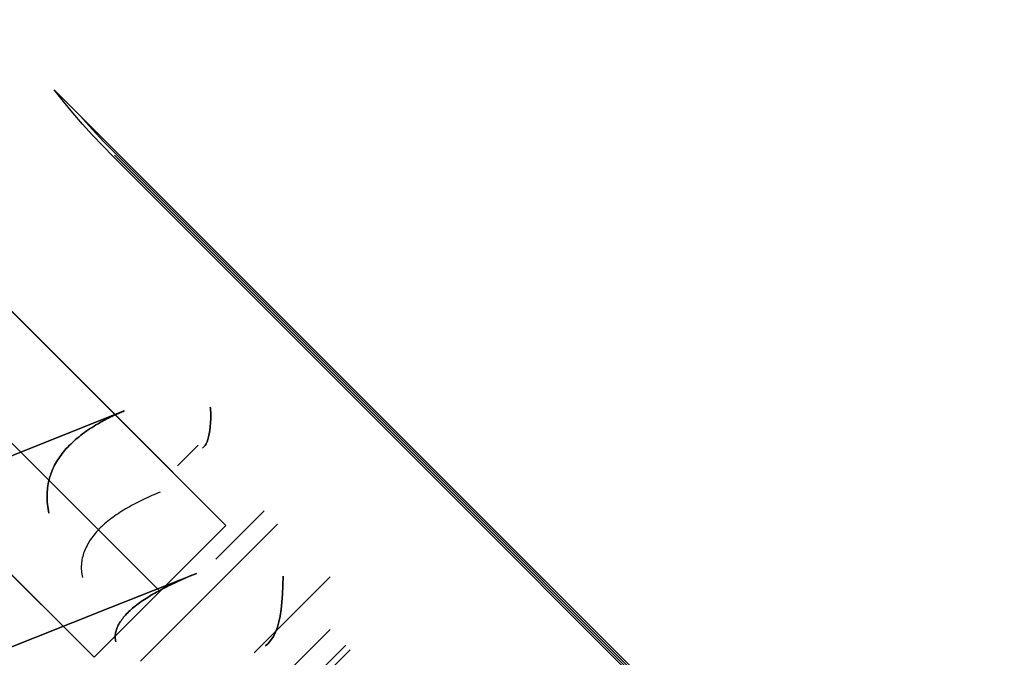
# Model space of a CAD drawing. Header units: millimetres. Extents: x -1030 to 192, y -442 to 180.
# Tile 233 of 256: x 128.37 to 136.29, y 131.36 to 136.49. Entities that reach past the tile are written whole.
import ezdxf

# ---------------------------------------------------------------- set-up
doc = ezdxf.new("R2010")
doc.units = ezdxf.units.MM
doc.header["$MEASUREMENT"] = 0
doc.layers.add('OVIDIO 120x60x72h', color=7, linetype='Continuous')

msp = doc.modelspace()

# ---------------------------------------------------------------- linework, layer by layer
at = {"layer": 'OVIDIO 120x60x72h', "extrusion": (-0.265507, 0.881208, -0.391124)}
for points in [[(-162.7003, 680.4121), (-208.3201, 739.6323)], [(-208.3201, 739.6323), (-162.7003, 680.4121)]]:
    msp.add_lwpolyline(points, dxfattribs=at)
at = {"layer": 'OVIDIO 120x60x72h', "extrusion": (-0.202852, -0.108979, 0.973126)}
for points in [[(-69.6161, 231.6799), (-69.6161, 392.3357)], [(-69.6161, 392.3357), (-69.6161, 231.6799)], [(-69.3206, 392.3357), (-69.3206, 231.6799)], [(-69.0251, 392.3357), (-69.0251, 231.6799)], [(-69.0251, 231.6799), (-69.0251, 392.3357)]]:
    msp.add_lwpolyline(points, dxfattribs=at)
at = {"layer": 'OVIDIO 120x60x72h', "extrusion": (-0.26556, 0.881185, -0.391139)}
for points in [[(-209.0509, 739.0913), (-162.7306, 678.973)], [(-162.7306, 678.973), (-209.0509, 739.0913)]]:
    msp.add_lwpolyline(points, dxfattribs=at)
at = {"layer": 'OVIDIO 120x60x72h', "extrusion": (-0.265352, 0.881275, -0.391079)}
for points in [[(-162.828, 681.7205), (-205.2116, 736.7699)], [(-205.2116, 736.7699), (-162.828, 681.7205)], [(-205.3906, 736.6321), (-163.0068, 681.5825)], [(-163.0068, 681.5825), (-205.3906, 736.6321)]]:
    msp.add_lwpolyline(points, dxfattribs=at)
at = {"layer": 'OVIDIO 120x60x72h', "extrusion": (-0.265352, 0.881274, -0.39108)}
for points in [[(-204.4074, 727.4604), (-160.0944, 669.9053)], [(-192.6657, 684.1972), (-150.798, 629.818)]]:
    msp.add_lwpolyline(points, dxfattribs=at)
at = {"layer": 'OVIDIO 120x60x72h', "extrusion": (-0.235702, -0.235702, 0.942809)}
for points in [[(6.5126, 365.6626), (6.5126, 474.7404)], [(7.4613, 474.7404), (7.4613, 365.6626)], [(9.3587, 365.6626), (9.3587, 474.7404)], [(10.3074, 474.7404), (10.3074, 365.6626)], [(8.1343, 459.2414), (8.1343, 353.8334)], [(8.0674, 455.4613), (8.0674, 350.9209)]]:
    msp.add_lwpolyline(points, dxfattribs=at)
at = {"layer": 'OVIDIO 120x60x72h', "extrusion": (-0.202866, -0.108989, 0.973122)}
for points in [[(-68.6149, 318.3478), (-68.6149, 375.729)], [(-68.6149, 375.729), (-68.6149, 318.3478)], [(-67.902, 318.3478), (-67.902, 375.729)]]:
    msp.add_lwpolyline(points, dxfattribs=at)
at = {"layer": 'OVIDIO 120x60x72h', "extrusion": (-0.202867, -0.108989, 0.973122)}
for points in [[(-67.189, 318.3484), (-67.189, 375.7295)], [(-67.189, 375.7295), (-67.189, 318.3484)]]:
    msp.add_lwpolyline(points, dxfattribs=at)
at = {"layer": 'OVIDIO 120x60x72h', "extrusion": (-0.108979, -0.202852, 0.973126)}
for points in [[(85.1312, 226.9617), (85.1312, 387.6175)], [(85.1312, 387.6175), (85.1312, 226.9617)], [(85.4266, 387.6175), (85.4266, 226.9617)], [(85.7221, 387.6175), (85.7221, 226.9617)], [(85.7221, 226.9617), (85.7221, 387.6175)]]:
    msp.add_lwpolyline(points, dxfattribs=at)
at = {"layer": 'OVIDIO 120x60x72h', "extrusion": (-0.046296, -0.021464, 0.998697)}
for points in [[(-74.4835, 134.3815), (-74.4835, 234.8928)], [(-72.9973, 133.4133), (-72.9973, 234.7177)]]:
    msp.add_lwpolyline(points, dxfattribs=at)
at = {"layer": 'OVIDIO 120x60x72h', "extrusion": (0.881274, -0.265352, -0.39108)}
msp.add_lwpolyline([(143.4285, 635.1834), (185.2962, 689.5626)], dxfattribs=at)
at = {"layer": 'OVIDIO 120x60x72h', "extrusion": (0.999884, 0.000231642, -0.015217)}
for points in [[(143.1383, 37.3962), (133.0346, 701.0607)], [(133.0346, 701.0607), (143.1383, 37.3962)], [(133.6217, 37.5023), (126.1644, 527.3342)]]:
    msp.add_lwpolyline(points, dxfattribs=at)
at = {"layer": 'OVIDIO 120x60x72h', "extrusion": (0.000231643, 0.999884, 0.015217)}
for points in [[(-120.7322, 33.4096), (-130.8355, 697.0435)], [(-130.8355, 697.0435), (-120.7322, 33.4096)]]:
    msp.add_lwpolyline(points, dxfattribs=at)
at = {"layer": 'OVIDIO 120x60x72h', "extrusion": (0.000231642, 0.999884, 0.015217)}
for points in [[(-129.2478, 697.0677), (-119.1443, 33.4148)], [(-130.7477, 697.0449), (-120.6444, 33.4138)], [(-127.7031, 33.5238), (-135.1604, 523.3569)]]:
    msp.add_lwpolyline(points, dxfattribs=at)
at = {"layer": 'OVIDIO 120x60x72h'}
for points in [[(130.028, 132.418), (120.7652, 141.6809)], [(120.7652, 141.6809), (130.028, 132.418)], [(120.2349, 141.1505), (129.4977, 131.8877)], [(128.9673, 131.3574), (119.7045, 140.6202)], [(119.7045, 140.6202), (128.9673, 131.3574)], [(128.6454, 135.922), (147.8155, 116.7518)], [(147.6021, 116.9652), (128.8588, 135.7086)], [(136.0082, 128.4987), (129.1209, 135.3859)], [(129.1209, 135.3859), (136.0082, 128.4987)], [(129.131, 135.396), (136.0182, 128.5088)], [(129.8057, 133.0646), (129.6389, 132.8978)], [(129.6389, 132.8978), (129.8057, 133.0646)], [(129.9474, 132.1459), (130.3359, 132.5344)], [(130.028, 132.418), (128.9673, 131.3574)], [(128.9673, 131.3574), (130.028, 132.418)], [(129.3396, 131.3261), (130.4419, 132.4284)], [(130.8661, 132.0042), (130.2559, 131.3941)], [(130.2559, 131.3941), (130.8661, 132.0042)], [(130.9923, 131.4537), (129.9317, 130.393)], [(129.9673, 130.3574), (131.028, 131.418)]]:
    msp.add_lwpolyline(points, dxfattribs=at)
at = {"layer": 'OVIDIO 120x60x72h', "extrusion": (0.999884, 0.000231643, -0.015217)}
for points in [[(141.6529, 37.4124), (131.5497, 701.0381)], [(131.5497, 701.0381), (141.6529, 37.4124)], [(140.5924, 37.3962), (130.4893, 701.022)], [(130.4893, 701.022), (140.5924, 37.3962)]]:
    msp.add_lwpolyline(points, dxfattribs=at)
at = {"layer": 'OVIDIO 120x60x72h', "extrusion": (0.015219, -0.015219, 0.999768)}
for points in [[(120.2097, 142.2338), (129.5872, 132.8584)], [(119.1491, 141.173), (128.5267, 131.7977)], [(119.1489, 143.7186), (119.1209, 143.69), (119.0934, 143.6606), (119.0663, 143.6303), (119.0397, 143.5991), (119.0135, 143.567), (118.9879, 143.5341), (118.9629, 143.5003), (118.9385, 143.4657), (118.9148, 143.4303), (118.8917, 143.3941), (118.8694, 143.357), (118.8478, 143.3192), (118.827, 143.2806), (118.8071, 143.2414), (118.788, 143.2014), (118.7698, 143.1607), (118.7525, 143.1194), (118.7362, 143.0774), (118.7209, 143.0349), (118.7065, 142.9918), (118.6933, 142.9482), (118.6811, 142.9041), (118.67, 142.8595), (118.6599, 142.8146), (118.6511, 142.7693), (118.6433, 142.7237), (118.6368, 142.6778), (118.6314, 142.6316), (118.6272, 142.5853), (118.6242, 142.5389), (118.6224, 142.4923), (118.6218, 142.4457), (118.6224, 142.3992), (118.6242, 142.3526), (118.6272, 142.3062), (118.6314, 142.2598), (118.6368, 142.2137), (118.6434, 142.1678), (118.6511, 142.1222), (118.66, 142.0769), (118.67, 142.032), (118.6812, 141.9874), (118.6934, 141.9433), (118.7067, 141.8997), (118.721, 141.8566), (118.7363, 141.8141), (118.7527, 141.7722), (118.7699, 141.7308), (118.7882, 141.6902), (118.8073, 141.6502), (118.8272, 141.6109), (118.848, 141.5723), (118.8696, 141.5345), (118.8919, 141.4975), (118.915, 141.4613), (118.9388, 141.4258), (118.9632, 141.3912), (118.9882, 141.3575), (119.0138, 141.3246), (119.0399, 141.2925), (119.0666, 141.2613), (119.0937, 141.231), (119.1212, 141.2016), (119.1492, 141.173)], [(119.1492, 141.173), (119.1212, 141.2016), (119.0937, 141.231), (119.0666, 141.2613), (119.0399, 141.2925), (119.0138, 141.3246), (118.9882, 141.3575), (118.9632, 141.3912), (118.9388, 141.4258), (118.915, 141.4613), (118.8919, 141.4975), (118.8696, 141.5345), (118.848, 141.5723), (118.8272, 141.6109), (118.8073, 141.6502), (118.7882, 141.6902), (118.7699, 141.7308), (118.7527, 141.7722), (118.7363, 141.8141), (118.721, 141.8566), (118.7067, 141.8997), (118.6934, 141.9433), (118.6812, 141.9874), (118.67, 142.032), (118.66, 142.0769), (118.6511, 142.1222), (118.6434, 142.1678), (118.6368, 142.2137), (118.6314, 142.2598), (118.6272, 142.3062), (118.6242, 142.3526), (118.6224, 142.3992), (118.6218, 142.4457), (118.6224, 142.4923), (118.6242, 142.5389), (118.6272, 142.5853), (118.6314, 142.6316), (118.6368, 142.6778), (118.6433, 142.7237), (118.6511, 142.7693), (118.6599, 142.8146), (118.67, 142.8595), (118.6811, 142.9041), (118.6933, 142.9482), (118.7065, 142.9918), (118.7209, 143.0349), (118.7362, 143.0774), (118.7525, 143.1194), (118.7698, 143.1607), (118.788, 143.2014), (118.8071, 143.2414), (118.827, 143.2806), (118.8478, 143.3192), (118.8694, 143.357), (118.8917, 143.3941), (118.9148, 143.4303), (118.9385, 143.4657), (118.9629, 143.5003), (118.9879, 143.5341), (119.0135, 143.567), (119.0397, 143.5991), (119.0663, 143.6303), (119.0934, 143.6606), (119.1209, 143.69), (119.1489, 143.7186)], [(120.2096, 142.6581), (119.1489, 143.7186)], [(119.1489, 143.7186), (120.2096, 142.6581)], [(119.8962, 142.3446), (119.1863, 143.0543)], [(119.7855, 141.8095), (118.6831, 142.9116)], [(120.2096, 142.6581), (120.205, 142.6533), (120.2004, 142.6484), (120.1959, 142.6433), (120.1914, 142.6381), (120.1871, 142.6328), (120.1828, 142.6273), (120.1787, 142.6217), (120.1746, 142.6159), (120.1706, 142.61), (120.1668, 142.604), (120.1631, 142.5978), (120.1595, 142.5915), (120.156, 142.5851), (120.1527, 142.5785), (120.1495, 142.5719), (120.1465, 142.5651), (120.1436, 142.5582), (120.1409, 142.5512), (120.1383, 142.5441), (120.1359, 142.5369), (120.1337, 142.5297), (120.1317, 142.5223), (120.1298, 142.5149), (120.1282, 142.5074), (120.1267, 142.4998), (120.1254, 142.4922), (120.1243, 142.4846), (120.1234, 142.4769), (120.1227, 142.4692), (120.1222, 142.4614), (120.1219, 142.4537), (120.1218, 142.4459), (120.1219, 142.4382), (120.1222, 142.4304), (120.1227, 142.4227), (120.1234, 142.4149), (120.1243, 142.4073), (120.1254, 142.3996), (120.1267, 142.392), (120.1282, 142.3845), (120.1298, 142.377), (120.1317, 142.3695), (120.1337, 142.3622), (120.1359, 142.3549), (120.1383, 142.3477), (120.1409, 142.3407), (120.1436, 142.3337), (120.1465, 142.3268), (120.1495, 142.32), (120.1527, 142.3133), (120.156, 142.3068), (120.1595, 142.3004), (120.1631, 142.2941), (120.1668, 142.2879), (120.1707, 142.2818), (120.1746, 142.2759), (120.1787, 142.2702), (120.1829, 142.2645), (120.1871, 142.2591), (120.1915, 142.2537), (120.1959, 142.2485), (120.2004, 142.2435), (120.205, 142.2386), (120.2097, 142.2338)], [(120.2097, 142.2338), (120.205, 142.2386), (120.2004, 142.2435), (120.1959, 142.2485), (120.1915, 142.2537), (120.1871, 142.2591), (120.1829, 142.2645), (120.1787, 142.2702), (120.1746, 142.2759), (120.1707, 142.2818), (120.1668, 142.2879), (120.1631, 142.2941), (120.1595, 142.3004), (120.156, 142.3068), (120.1527, 142.3133), (120.1495, 142.32), (120.1465, 142.3268), (120.1436, 142.3337), (120.1409, 142.3407), (120.1383, 142.3477), (120.1359, 142.3549), (120.1337, 142.3622), (120.1317, 142.3695), (120.1298, 142.377), (120.1282, 142.3845), (120.1267, 142.392), (120.1254, 142.3996), (120.1243, 142.4073), (120.1234, 142.4149), (120.1227, 142.4227), (120.1222, 142.4304), (120.1219, 142.4382), (120.1218, 142.4459), (120.1219, 142.4537), (120.1222, 142.4614), (120.1227, 142.4692), (120.1234, 142.4769), (120.1243, 142.4846), (120.1254, 142.4922), (120.1267, 142.4998), (120.1282, 142.5074), (120.1298, 142.5149), (120.1317, 142.5223), (120.1337, 142.5297), (120.1359, 142.5369), (120.1383, 142.5441), (120.1409, 142.5512), (120.1436, 142.5582), (120.1465, 142.5651), (120.1495, 142.5719), (120.1527, 142.5785), (120.156, 142.5851), (120.1595, 142.5915), (120.1631, 142.5978), (120.1668, 142.604), (120.1706, 142.61), (120.1746, 142.6159), (120.1787, 142.6217), (120.1828, 142.6273), (120.1871, 142.6328), (120.1914, 142.6381), (120.1959, 142.6433), (120.2004, 142.6484), (120.205, 142.6533), (120.2096, 142.6581)], [(120.2097, 142.2338), (120.4624, 141.9812)], [(120.4624, 141.9812), (120.2097, 142.2338)]]:
    msp.add_lwpolyline(points, dxfattribs=at)
at = {"layer": 'OVIDIO 120x60x72h', "extrusion": (-0.021464, -0.046296, 0.998697)}
msp.add_lwpolyline([(90.2763, 128.5992), (90.2763, 229.1123)], dxfattribs=at)
at = {"layer": 'OVIDIO 120x60x72h', "extrusion": (-0.000101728, 0.999949, 0.010085)}
for points in [[(-129.1549, 62.5095), (-129.1347, 64.5094)], [(-132.5981, 62.5442), (-132.578, 64.5441)]]:
    msp.add_lwpolyline(points, dxfattribs=at)
at = {"layer": 'OVIDIO 120x60x72h', "extrusion": (-4.01613e-07, 4.01613e-07, 1)}
for points in [[(129.1411, 135.406), (136.0284, 128.5188)], [(136.0284, 128.5188), (129.1411, 135.406)]]:
    msp.add_lwpolyline(points, dxfattribs=at)
at = {"layer": 'OVIDIO 120x60x72h', "extrusion": (-0.386908, 0.871231, -0.302091)}
for points in [[(-172.8519, 690.6097), (-172.8541, 690.6276), (-172.8558, 690.6456), (-172.8571, 690.6636), (-172.858, 690.6818), (-172.8584, 690.7001), (-172.8584, 690.7184), (-172.858, 690.7368), (-172.857, 690.7552), (-172.8557, 690.7736), (-172.8538, 690.7921), (-172.8516, 690.8105), (-172.8488, 690.8289), (-172.8456, 690.8472), (-172.8419, 690.8654), (-172.8378, 690.8836), (-172.8332, 690.9017), (-172.8282, 690.9196), (-172.8227, 690.9374), (-172.8168, 690.9551), (-172.8105, 690.9726), (-172.8037, 690.9899), (-172.7965, 691.007), (-172.789, 691.0239), (-172.781, 691.0406), (-172.7726, 691.057), (-172.7639, 691.0732), (-172.7547, 691.0891), (-172.7453, 691.1047), (-172.7355, 691.12), (-172.7253, 691.1351), (-172.7149, 691.1498), (-172.7041, 691.1642), (-172.693, 691.1783), (-172.6815, 691.1922), (-172.6696, 691.2059), (-172.6574, 691.2194), (-172.6448, 691.2326), (-172.6318, 691.2456), (-172.6185, 691.2582), (-172.6048, 691.2706), (-172.5908, 691.2826), (-172.5764, 691.2943), (-172.5618, 691.3057), (-172.5468, 691.3168), (-172.5316, 691.3274), (-172.5161, 691.3377), (-172.5003, 691.3477), (-172.4843, 691.3572), (-172.468, 691.3663), (-172.4515, 691.375), (-172.4349, 691.3833), (-172.418, 691.3912), (-172.401, 691.3986), (-172.3838, 691.4056), (-172.3665, 691.4122), (-172.3491, 691.4183), (-172.3315, 691.424), (-172.3139, 691.4292), (-172.2962, 691.434), (-172.2785, 691.4384), (-172.2607, 691.4422), (-172.2429, 691.4457), (-172.2251, 691.4487), (-172.2073, 691.4512)], [(-172.2073, 691.4512), (-172.2251, 691.4487), (-172.2429, 691.4457), (-172.2607, 691.4422), (-172.2785, 691.4384), (-172.2962, 691.434), (-172.3139, 691.4292), (-172.3315, 691.424), (-172.3491, 691.4183), (-172.3665, 691.4122), (-172.3838, 691.4056), (-172.401, 691.3986), (-172.418, 691.3912), (-172.4349, 691.3833), (-172.4515, 691.375), (-172.468, 691.3663), (-172.4843, 691.3572), (-172.5003, 691.3477), (-172.5161, 691.3377), (-172.5316, 691.3274), (-172.5468, 691.3168), (-172.5618, 691.3057), (-172.5764, 691.2943), (-172.5908, 691.2826), (-172.6048, 691.2706), (-172.6185, 691.2582), (-172.6318, 691.2456), (-172.6448, 691.2326), (-172.6574, 691.2194), (-172.6696, 691.2059), (-172.6815, 691.1922), (-172.693, 691.1783), (-172.7041, 691.1642), (-172.7149, 691.1498), (-172.7253, 691.1351), (-172.7355, 691.12), (-172.7453, 691.1047), (-172.7547, 691.0891), (-172.7639, 691.0732), (-172.7726, 691.057), (-172.781, 691.0406), (-172.789, 691.0239), (-172.7965, 691.007), (-172.8037, 690.9899), (-172.8105, 690.9726), (-172.8168, 690.9551), (-172.8227, 690.9374), (-172.8282, 690.9196), (-172.8332, 690.9017), (-172.8378, 690.8836), (-172.8419, 690.8654), (-172.8456, 690.8472), (-172.8488, 690.8289), (-172.8516, 690.8105), (-172.8538, 690.7921), (-172.8557, 690.7736), (-172.857, 690.7552), (-172.858, 690.7368), (-172.8584, 690.7184), (-172.8584, 690.7001), (-172.858, 690.6818), (-172.8571, 690.6636), (-172.8558, 690.6456), (-172.8541, 690.6276), (-172.8519, 690.6097)]]:
    msp.add_lwpolyline(points, dxfattribs=at)
at = {"layer": 'OVIDIO 120x60x72h', "extrusion": (-0.12261, 0.276089, 0.953279)}
for points in [[(-172.7047, 146.296), (-172.7047, 147.796)], [(-172.2074, 146.296), (-172.2074, 147.796)], [(-172.2074, 147.796), (-172.2074, 146.296)], [(-172.8521, 146.2963), (-172.8521, 147.7963)], [(-172.8521, 147.7963), (-172.8521, 146.2963)], [(-172.8429, 147.796), (-172.8429, 146.296)], [(-171.2334, 149.2005), (-171.2334, 146.8778)]]:
    msp.add_lwpolyline(points, dxfattribs=at)
at = {"layer": 'OVIDIO 120x60x72h', "extrusion": (-0.122517, 0.275969, 0.953326)}
for points in [[(-172.8275, 146.1696), (-172.8275, 147.6696)], [(-172.8275, 147.6696), (-172.8275, 146.1696)]]:
    msp.add_lwpolyline(points, dxfattribs=at)
at = {"layer": 'OVIDIO 120x60x72h', "extrusion": (0.923255, 0.345247, -0.168535)}
msp.add_lwpolyline([(78.1375, 721.83), (79.505, 721.2137)], dxfattribs=at)
at = {"layer": 'OVIDIO 120x60x72h', "extrusion": (-0.007645, 0.997294, -0.073113)}
for points in [[(-130.6537, 706.9383), (-130.856, 708.8674)], [(-130.856, 708.8674), (-130.6537, 706.9383)]]:
    msp.add_lwpolyline(points, dxfattribs=at)
at = {"layer": 'OVIDIO 120x60x72h', "extrusion": (0.962875, 0.23831, 0.126807)}
for points in [[(96.2842, 674.5414), (97.9498, 675.3948)], [(97.9498, 675.3948), (96.2842, 674.5414)]]:
    msp.add_lwpolyline(points, dxfattribs=at)
at = {"layer": 'OVIDIO 120x60x72h', "extrusion": (-0.12261, 0.276068, 0.953286)}
for points in [[(-172.6645, 147.7025), (-172.6645, 146.111)], [(-172.5091, 147.3097), (-172.5091, 145.7674)]]:
    msp.add_lwpolyline(points, dxfattribs=at)
at = {"layer": 'OVIDIO 120x60x72h', "extrusion": (0.007538, -0.018371, 0.999803)}
for points in [[(170.3854, 87.6046), (170.3854, 85.9788)], [(170.3854, 85.9788), (170.3854, 87.6046)]]:
    msp.add_lwpolyline(points, dxfattribs=at)
at = {"layer": 'OVIDIO 120x60x72h', "extrusion": (-0.38691, 0.871231, -0.30209)}
msp.add_lwpolyline([(-172.8536, 690.6091), (-172.8558, 690.627), (-172.8575, 690.6451), (-172.8588, 690.6633), (-172.8597, 690.6815), (-172.8601, 690.6999), (-172.86, 690.7183), (-172.8595, 690.7368), (-172.8586, 690.7553), (-172.8572, 690.7738), (-172.8553, 690.7923), (-172.853, 690.8108), (-172.8502, 690.8292), (-172.847, 690.8476), (-172.8432, 690.8659), (-172.8391, 690.8841), (-172.8345, 690.9022), (-172.8294, 690.9202), (-172.8239, 690.9381), (-172.8179, 690.9558), (-172.8115, 690.9733), (-172.8047, 690.9906), (-172.7975, 691.0077), (-172.7899, 691.0246), (-172.7819, 691.0413), (-172.7734, 691.0577), (-172.7647, 691.0739), (-172.7555, 691.0898), (-172.746, 691.1054), (-172.7362, 691.1207), (-172.726, 691.1358), (-172.7155, 691.1505), (-172.7047, 691.1648), (-172.6936, 691.1789), (-172.6822, 691.1928), (-172.6703, 691.2064), (-172.6581, 691.2199), (-172.6455, 691.233), (-172.6325, 691.2459), (-172.6192, 691.2586), (-172.6055, 691.2709), (-172.5915, 691.2829), (-172.5771, 691.2946), (-172.5625, 691.306), (-172.5475, 691.317), (-172.5323, 691.3276), (-172.5168, 691.3379), (-172.501, 691.3478), (-172.485, 691.3574), (-172.4687, 691.3665), (-172.4522, 691.3752), (-172.4355, 691.3835), (-172.4186, 691.3914), (-172.4016, 691.3988), (-172.3844, 691.4058), (-172.367, 691.4124), (-172.3496, 691.4185), (-172.332, 691.4242), (-172.3143, 691.4294), (-172.2966, 691.4342), (-172.2788, 691.4385), (-172.2609, 691.4424), (-172.2431, 691.4459), (-172.2252, 691.4489), (-172.2074, 691.4514)], dxfattribs=at)
at = {"layer": 'OVIDIO 120x60x72h', "extrusion": (0.999995, 0.000993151, 0.002876)}
for points in [[(132.6093, 702.2072), (131.9078, 700.1757)], [(132.4385, 700.4598), (131.8553, 698.7709)]]:
    msp.add_lwpolyline(points, dxfattribs=at)
at = {"layer": 'OVIDIO 120x60x72h', "extrusion": (0.999995, 0.000995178, 0.002882)}
for points in [[(132.5857, 702.3869), (132.5324, 702.2328)], [(131.384, 702.9913), (130.7104, 701.0405)]]:
    msp.add_lwpolyline(points, dxfattribs=at)
at = {"layer": 'OVIDIO 120x60x72h', "extrusion": (0.922113, 0.366639, -0.123629)}
for points in [[(72.5479, 716.8904), (72.6465, 716.8664), (72.7468, 716.8456), (72.8487, 716.8281), (72.9519, 716.814), (73.004, 716.8082), (73.0564, 716.8034), (73.109, 716.7994), (73.1619, 716.7964), (73.215, 716.7943), (73.2683, 716.7932), (73.3217, 716.793), (73.3753, 716.7937), (73.429, 716.7954), (73.4829, 716.7981), (73.5367, 716.8018), (73.5906, 716.8064), (73.6446, 716.8121), (73.6985, 716.8187), (73.7524, 716.8263), (73.8062, 716.8348), (73.8599, 716.8444), (73.9135, 716.855), (73.9669, 716.8665), (74.0202, 716.8791), (74.0733, 716.8926), (74.1261, 716.9071), (74.1787, 716.9225), (74.231, 716.939), (74.283, 716.9563), (74.3347, 716.9746), (74.386, 716.9939), (74.4369, 717.0141), (74.4874, 717.0351), (74.5375, 717.0571), (74.5871, 717.08), (74.6362, 717.1037), (74.6848, 717.1283), (74.7329, 717.1538), (74.7805, 717.18), (74.8275, 717.2071), (74.8739, 717.2349), (74.9196, 717.2636), (74.9648, 717.2929), (75.0093, 717.3231), (75.0532, 717.3539), (75.0964, 717.3854), (75.1389, 717.4176), (75.1806, 717.4504), (75.2217, 717.4838), (75.262, 717.5179), (75.3016, 717.5525), (75.3404, 717.5877), (75.4158, 717.6597), (75.488, 717.7336), (75.5571, 717.8093), (75.6229, 717.8866)], [(75.6229, 717.8866), (75.5571, 717.8093), (75.488, 717.7336), (75.4158, 717.6597), (75.3404, 717.5877), (75.3016, 717.5525), (75.262, 717.5179), (75.2217, 717.4838), (75.1806, 717.4504), (75.1389, 717.4176), (75.0964, 717.3854), (75.0532, 717.3539), (75.0093, 717.3231), (74.9648, 717.2929), (74.9196, 717.2636), (74.8739, 717.2349), (74.8275, 717.2071), (74.7805, 717.18), (74.7329, 717.1538), (74.6848, 717.1283), (74.6362, 717.1037), (74.5871, 717.08), (74.5375, 717.0571), (74.4874, 717.0351), (74.4369, 717.0141), (74.386, 716.9939), (74.3347, 716.9746), (74.283, 716.9563), (74.231, 716.939), (74.1787, 716.9225), (74.1261, 716.9071), (74.0733, 716.8926), (74.0202, 716.8791), (73.9669, 716.8665), (73.9135, 716.855), (73.8599, 716.8444), (73.8062, 716.8348), (73.7524, 716.8263), (73.6985, 716.8187), (73.6446, 716.8121), (73.5906, 716.8064), (73.5367, 716.8018), (73.4829, 716.7981), (73.429, 716.7954), (73.3753, 716.7937), (73.3217, 716.793), (73.2683, 716.7932), (73.215, 716.7943), (73.1619, 716.7964), (73.109, 716.7994), (73.0564, 716.8034), (73.004, 716.8082), (72.9519, 716.814), (72.8487, 716.8281), (72.7468, 716.8456), (72.6465, 716.8664), (72.5479, 716.8904)], [(74.4647, 718.8397), (74.4318, 718.8011), (74.3973, 718.7633), (74.3611, 718.7263), (74.3235, 718.6903), (74.3041, 718.6727), (74.2843, 718.6554), (74.2641, 718.6384), (74.2436, 718.6217), (74.2227, 718.6053), (74.2014, 718.5892), (74.1798, 718.5734), (74.1579, 718.558), (74.1356, 718.5429), (74.1131, 718.5283), (74.0902, 718.5139), (74.067, 718.5), (74.0435, 718.4865), (74.0197, 718.4734), (73.9957, 718.4606), (73.9713, 718.4483), (73.9468, 718.4365), (73.922, 718.425), (73.8969, 718.414), (73.8717, 718.4035), (73.8462, 718.3934), (73.8206, 718.3838), (73.7948, 718.3746), (73.7688, 718.3659), (73.7426, 718.3577), (73.7163, 718.35), (73.6899, 718.3428), (73.6634, 718.336), (73.6367, 718.3297), (73.61, 718.324), (73.5832, 718.3187), (73.5563, 718.3139), (73.5294, 718.3096), (73.5025, 718.3058), (73.4755, 718.3025), (73.4486, 718.2997), (73.4216, 718.2974), (73.3947, 718.2955), (73.3678, 718.2942), (73.3409, 718.2933), (73.3141, 718.293), (73.2874, 718.2931), (73.2607, 718.2936), (73.2342, 718.2947), (73.2078, 718.2962), (73.1814, 718.2982), (73.1552, 718.3006), (73.1292, 718.3035), (73.0776, 718.3105), (73.0267, 718.3193), (72.9765, 718.3297), (72.9272, 718.3417)], [(72.9272, 718.3417), (72.9765, 718.3297), (73.0267, 718.3193), (73.0776, 718.3105), (73.1292, 718.3035), (73.1552, 718.3006), (73.1814, 718.2982), (73.2078, 718.2962), (73.2342, 718.2947), (73.2607, 718.2936), (73.2874, 718.2931), (73.3141, 718.293), (73.3409, 718.2933), (73.3678, 718.2942), (73.3947, 718.2955), (73.4216, 718.2974), (73.4486, 718.2997), (73.4755, 718.3025), (73.5025, 718.3058), (73.5294, 718.3096), (73.5563, 718.3139), (73.5832, 718.3187), (73.61, 718.324), (73.6367, 718.3297), (73.6634, 718.336), (73.6899, 718.3428), (73.7163, 718.35), (73.7426, 718.3577), (73.7688, 718.3659), (73.7948, 718.3746), (73.8206, 718.3838), (73.8462, 718.3934), (73.8717, 718.4035), (73.8969, 718.414), (73.922, 718.425), (73.9468, 718.4365), (73.9713, 718.4483), (73.9957, 718.4606), (74.0197, 718.4734), (74.0435, 718.4865), (74.067, 718.5), (74.0902, 718.5139), (74.1131, 718.5283), (74.1356, 718.5429), (74.1579, 718.558), (74.1798, 718.5734), (74.2014, 718.5892), (74.2227, 718.6053), (74.2436, 718.6217), (74.2641, 718.6384), (74.2843, 718.6554), (74.3041, 718.6727), (74.3235, 718.6903), (74.3611, 718.7263), (74.3973, 718.7633), (74.4318, 718.8011), (74.4647, 718.8397)]]:
    msp.add_lwpolyline(points, dxfattribs=at)
at = {"layer": 'OVIDIO 120x60x72h', "extrusion": (0.933612, 0.264208, -0.241996)}
for points in [[(92.4888, 720.2474), (91.3487, 721.2223)], [(91.3487, 721.2223), (92.4888, 720.2474)], [(92.2684, 720.4359), (92.4887, 720.2474)]]:
    msp.add_lwpolyline(points, dxfattribs=at)
at = {"layer": 'OVIDIO 120x60x72h', "extrusion": (0.707107, 0.707107, 0)}
for points in [[(-0.31, 37.5783), (-0.3095, 37.5339), (-0.308, 37.4891), (-0.3055, 37.444), (-0.3019, 37.3986), (-0.2973, 37.3529), (-0.2915, 37.3069), (-0.2846, 37.2607), (-0.2766, 37.2144), (-0.2674, 37.1679), (-0.2571, 37.1213), (-0.2455, 37.0746), (-0.2328, 37.028), (-0.2188, 36.9814), (-0.2037, 36.9348), (-0.1872, 36.8884), (-0.1696, 36.8421), (-0.1507, 36.7961), (-0.1305, 36.7503), (-0.1092, 36.7048), (-0.0866, 36.6597), (-0.0627, 36.615), (-0.0377, 36.5708), (-0.0114, 36.5271), (0.016, 36.4839), (0.0446, 36.4413), (0.0744, 36.3994), (0.1053, 36.3582), (0.1373, 36.3177), (0.1704, 36.278), (0.2045, 36.2392), (0.2397, 36.2012), (0.2758, 36.1641), (0.3129, 36.128), (0.3509, 36.0928), (0.3897, 36.0587), (0.4294, 36.0256), (0.4699, 35.9936), (0.5111, 35.9627), (0.553, 35.9329), (0.5956, 35.9043), (0.6387, 35.8769), (0.6825, 35.8506), (0.7267, 35.8256), (0.7714, 35.8017), (0.8165, 35.7791), (0.862, 35.7578), (0.9078, 35.7376), (0.9538, 35.7187), (1.0001, 35.7011), (1.0465, 35.6847), (1.0931, 35.6695), (1.1397, 35.6555), (1.1863, 35.6428), (1.233, 35.6312), (1.2796, 35.6209), (1.3261, 35.6117), (1.3724, 35.6037), (1.4186, 35.5968), (1.4646, 35.591), (1.5103, 35.5864), (1.5557, 35.5828), (1.6008, 35.5803), (1.6456, 35.5788), (1.69, 35.5783)], [(1.69, 35.5783), (1.6456, 35.5788), (1.6008, 35.5803), (1.5557, 35.5828), (1.5103, 35.5864), (1.4646, 35.591), (1.4186, 35.5968), (1.3724, 35.6037), (1.3261, 35.6117), (1.2796, 35.6209), (1.233, 35.6312), (1.1863, 35.6428), (1.1397, 35.6555), (1.0931, 35.6695), (1.0465, 35.6847), (1.0001, 35.7011), (0.9538, 35.7187), (0.9078, 35.7376), (0.862, 35.7578), (0.8165, 35.7791), (0.7714, 35.8017), (0.7267, 35.8256), (0.6825, 35.8506), (0.6387, 35.8769), (0.5956, 35.9043), (0.553, 35.9329), (0.5111, 35.9627), (0.4699, 35.9936), (0.4294, 36.0256), (0.3897, 36.0587), (0.3509, 36.0928), (0.3129, 36.128), (0.2758, 36.1641), (0.2397, 36.2012), (0.2045, 36.2392), (0.1704, 36.278), (0.1373, 36.3177), (0.1053, 36.3582), (0.0744, 36.3994), (0.0446, 36.4413), (0.016, 36.4839), (-0.0114, 36.5271), (-0.0377, 36.5708), (-0.0627, 36.615), (-0.0866, 36.6597), (-0.1092, 36.7048), (-0.1305, 36.7503), (-0.1507, 36.7961), (-0.1696, 36.8421), (-0.1872, 36.8884), (-0.2037, 36.9348), (-0.2188, 36.9814), (-0.2328, 37.028), (-0.2455, 37.0746), (-0.2571, 37.1213), (-0.2674, 37.1679), (-0.2766, 37.2144), (-0.2846, 37.2607), (-0.2915, 37.3069), (-0.2973, 37.3529), (-0.3019, 37.3986), (-0.3055, 37.444), (-0.308, 37.4891), (-0.3095, 37.5339), (-0.31, 37.5783)], [(-0.31, 37.5783), (-0.3094, 37.5282), (-0.3075, 37.478), (-0.3043, 37.4279), (-0.2999, 37.3777), (-0.2942, 37.3277), (-0.2873, 37.2777), (-0.2791, 37.228), (-0.2696, 37.1785), (-0.2589, 37.1293), (-0.247, 37.0804), (-0.2339, 37.0318), (-0.2196, 36.9837), (-0.2041, 36.9361), (-0.1874, 36.8889), (-0.1696, 36.8423), (-0.1507, 36.7962), (-0.1308, 36.7508), (-0.1098, 36.706), (-0.0877, 36.6619), (-0.0647, 36.6186), (-0.0407, 36.576), (-0.0158, 36.5341), (0.01, 36.4931), (0.0366, 36.453), (0.0641, 36.4136), (0.0923, 36.3752), (0.1213, 36.3377), (0.1509, 36.3011), (0.1813, 36.2654), (0.2122, 36.2307), (0.2437, 36.1969), (0.2758, 36.1641), (0.3086, 36.132), (0.3424, 36.1005), (0.3771, 36.0696), (0.4128, 36.0392), (0.4494, 36.0096), (0.4869, 35.9806), (0.5253, 35.9524), (0.5647, 35.9249), (0.6048, 35.8983), (0.6458, 35.8725), (0.6877, 35.8476), (0.7303, 35.8236), (0.7736, 35.8006), (0.8177, 35.7785), (0.8625, 35.7575), (0.9079, 35.7376), (0.954, 35.7187), (1.0006, 35.7009), (1.0478, 35.6842), (1.0954, 35.6687), (1.1435, 35.6544), (1.1921, 35.6413), (1.241, 35.6294), (1.2902, 35.6187), (1.3397, 35.6092), (1.3894, 35.601), (1.4394, 35.5941), (1.4894, 35.5884), (1.5395, 35.584), (1.5897, 35.5808), (1.6399, 35.5789), (1.69, 35.5783)], [(-0.31, 37.5783), (-0.3095, 37.5339), (-0.308, 37.4891), (-0.3055, 37.444), (-0.3019, 37.3986), (-0.2973, 37.3529), (-0.2915, 37.3069), (-0.2846, 37.2607), (-0.2766, 37.2144), (-0.2674, 37.1679), (-0.2571, 37.1213), (-0.2455, 37.0746), (-0.2328, 37.028), (-0.2188, 36.9814), (-0.2037, 36.9348), (-0.1872, 36.8884), (-0.1696, 36.8421), (-0.1507, 36.7961), (-0.1305, 36.7503), (-0.1092, 36.7048), (-0.0866, 36.6597), (-0.0627, 36.615), (-0.0377, 36.5708), (-0.0114, 36.5271), (0.016, 36.4839), (0.0446, 36.4413), (0.0744, 36.3994), (0.1053, 36.3582), (0.1373, 36.3177), (0.1704, 36.278), (0.2045, 36.2392), (0.2397, 36.2012), (0.2758, 36.1641), (0.3129, 36.128), (0.3509, 36.0928), (0.3897, 36.0587), (0.4294, 36.0256), (0.4699, 35.9936), (0.5111, 35.9627), (0.553, 35.9329), (0.5956, 35.9043), (0.6387, 35.8769), (0.6825, 35.8506), (0.7267, 35.8256), (0.7714, 35.8017), (0.8165, 35.7791), (0.862, 35.7578), (0.9078, 35.7376), (0.9538, 35.7187), (1.0001, 35.7011), (1.0465, 35.6847), (1.0931, 35.6695), (1.1397, 35.6555), (1.1863, 35.6428), (1.233, 35.6312), (1.2796, 35.6209), (1.3261, 35.6117), (1.3724, 35.6037), (1.4186, 35.5968), (1.4646, 35.591), (1.5103, 35.5864), (1.5557, 35.5828), (1.6008, 35.5803), (1.6456, 35.5788), (1.69, 35.5783)], [(1.69, 35.5783), (1.6456, 35.5788), (1.6008, 35.5803), (1.5557, 35.5828), (1.5103, 35.5864), (1.4646, 35.591), (1.4186, 35.5968), (1.3724, 35.6037), (1.3261, 35.6117), (1.2796, 35.6209), (1.233, 35.6312), (1.1863, 35.6428), (1.1397, 35.6555), (1.0931, 35.6695), (1.0465, 35.6847), (1.0001, 35.7011), (0.9538, 35.7187), (0.9078, 35.7376), (0.862, 35.7578), (0.8165, 35.7791), (0.7714, 35.8017), (0.7267, 35.8256), (0.6825, 35.8506), (0.6387, 35.8769), (0.5956, 35.9043), (0.553, 35.9329), (0.5111, 35.9627), (0.4699, 35.9936), (0.4294, 36.0256), (0.3897, 36.0587), (0.3509, 36.0928), (0.3129, 36.128), (0.2758, 36.1641), (0.2397, 36.2012), (0.2045, 36.2392), (0.1704, 36.278), (0.1373, 36.3177), (0.1053, 36.3582), (0.0744, 36.3994), (0.0446, 36.4413), (0.016, 36.4839), (-0.0114, 36.5271), (-0.0377, 36.5708), (-0.0627, 36.615), (-0.0866, 36.6597), (-0.1092, 36.7048), (-0.1305, 36.7503), (-0.1507, 36.7961), (-0.1696, 36.8421), (-0.1872, 36.8884), (-0.2037, 36.9348), (-0.2188, 36.9814), (-0.2328, 37.028), (-0.2455, 37.0746), (-0.2571, 37.1213), (-0.2674, 37.1679), (-0.2766, 37.2144), (-0.2846, 37.2607), (-0.2915, 37.3069), (-0.2973, 37.3529), (-0.3019, 37.3986), (-0.3055, 37.444), (-0.308, 37.4891), (-0.3095, 37.5339), (-0.31, 37.5783)]]:
    msp.add_lwpolyline(points, dxfattribs=at)
at = {"layer": 'OVIDIO 120x60x72h', "extrusion": (-0.386909, 0.871231, -0.302091)}
for points in [[(-172.8519, 690.6098), (-172.8541, 690.6276), (-172.8558, 690.6456), (-172.8571, 690.6637), (-172.858, 690.6819), (-172.8585, 690.7001), (-172.8584, 690.7184), (-172.858, 690.7368), (-172.8571, 690.7552), (-172.8557, 690.7737), (-172.8539, 690.7921), (-172.8516, 690.8105), (-172.8488, 690.8289), (-172.8456, 690.8472), (-172.8419, 690.8655), (-172.8378, 690.8836), (-172.8332, 690.9017), (-172.8282, 690.9197), (-172.8227, 690.9375), (-172.8168, 690.9551), (-172.8105, 690.9726), (-172.8037, 690.9899), (-172.7966, 691.0071), (-172.789, 691.0239), (-172.781, 691.0406), (-172.7726, 691.057), (-172.7639, 691.0732), (-172.7548, 691.0891), (-172.7453, 691.1047), (-172.7355, 691.1201), (-172.7253, 691.1351), (-172.7149, 691.1498), (-172.7041, 691.1642), (-172.693, 691.1783), (-172.6815, 691.1923), (-172.6697, 691.206), (-172.6574, 691.2194), (-172.6448, 691.2326), (-172.6318, 691.2456), (-172.6185, 691.2582), (-172.6048, 691.2706), (-172.5908, 691.2826), (-172.5765, 691.2944), (-172.5618, 691.3058), (-172.5468, 691.3168), (-172.5316, 691.3275), (-172.5161, 691.3378), (-172.5003, 691.3477), (-172.4843, 691.3572), (-172.468, 691.3663), (-172.4516, 691.3751), (-172.4349, 691.3833), (-172.418, 691.3912), (-172.401, 691.3987), (-172.3838, 691.4057), (-172.3665, 691.4122), (-172.3491, 691.4184), (-172.3315, 691.424), (-172.3139, 691.4293), (-172.2962, 691.4341), (-172.2785, 691.4384), (-172.2607, 691.4423), (-172.2429, 691.4457), (-172.2251, 691.4487), (-172.2073, 691.4513)], [(-172.2073, 691.4513), (-172.2251, 691.4487), (-172.2429, 691.4457), (-172.2607, 691.4423), (-172.2785, 691.4384), (-172.2962, 691.4341), (-172.3139, 691.4293), (-172.3315, 691.424), (-172.3491, 691.4184), (-172.3665, 691.4122), (-172.3838, 691.4057), (-172.401, 691.3987), (-172.418, 691.3912), (-172.4349, 691.3833), (-172.4516, 691.3751), (-172.468, 691.3663), (-172.4843, 691.3572), (-172.5003, 691.3477), (-172.5161, 691.3378), (-172.5316, 691.3275), (-172.5468, 691.3168), (-172.5618, 691.3058), (-172.5765, 691.2944), (-172.5908, 691.2826), (-172.6048, 691.2706), (-172.6185, 691.2582), (-172.6318, 691.2456), (-172.6448, 691.2326), (-172.6574, 691.2194), (-172.6697, 691.206), (-172.6815, 691.1923), (-172.693, 691.1783), (-172.7041, 691.1642), (-172.7149, 691.1498), (-172.7253, 691.1351), (-172.7355, 691.1201), (-172.7453, 691.1047), (-172.7548, 691.0891), (-172.7639, 691.0732), (-172.7726, 691.057), (-172.781, 691.0406), (-172.789, 691.0239), (-172.7966, 691.0071), (-172.8037, 690.9899), (-172.8105, 690.9726), (-172.8168, 690.9551), (-172.8227, 690.9375), (-172.8282, 690.9197), (-172.8332, 690.9017), (-172.8378, 690.8836), (-172.8419, 690.8655), (-172.8456, 690.8472), (-172.8488, 690.8289), (-172.8516, 690.8105), (-172.8539, 690.7921), (-172.8557, 690.7737), (-172.8571, 690.7552), (-172.858, 690.7368), (-172.8584, 690.7184), (-172.8585, 690.7001), (-172.858, 690.6819), (-172.8571, 690.6637), (-172.8558, 690.6456), (-172.8541, 690.6276), (-172.8519, 690.6098)]]:
    msp.add_lwpolyline(points, dxfattribs=at)
at = {"layer": 'OVIDIO 120x60x72h', "extrusion": (0.999557, 0.009403, 0.028244)}
for points in [[(130.7765, 698.8365), (130.828, 698.9911)], [(130.828, 698.9911), (130.7765, 698.8365)]]:
    msp.add_lwpolyline(points, dxfattribs=at)
at = {"layer": 'OVIDIO 120x60x72h', "extrusion": (0.114881, 0.045678, 0.992329)}
msp.add_lwpolyline([(74.6813, 28.5844), (74.6813, -80.3303)], dxfattribs=at)
at = {"layer": 'OVIDIO 120x60x72h', "extrusion": (-9.85312e-08, -9.85325e-08, 1)}
for points in [[(130.8661, 131.5801), (129.8054, 130.5194)], [(129.8054, 130.5194), (130.8661, 131.5801)]]:
    msp.add_lwpolyline(points, dxfattribs=at)
at = {"layer": 'OVIDIO 120x60x72h', "extrusion": (-0.003996, 0.998758, -0.049658)}
for points in [[(-130.7806, 704.77), (-130.8702, 705.881)], [(-130.8702, 705.881), (-130.7806, 704.77)]]:
    msp.add_lwpolyline(points, dxfattribs=at)
at = {"layer": 'OVIDIO 120x60x72h'}
for points in [[(129.1209, 135.3859, 65.878), (129.0373, 135.4713, 65.878), (128.9553, 135.5582, 65.8781), (128.8751, 135.6468, 65.8781), (128.7967, 135.737, 65.8782), (128.7201, 135.8287, 65.8783), (128.6454, 135.922, 65.8783)], [(128.8588, 135.7086, 63.8783), (128.9506, 135.6056, 63.8783), (129.0447, 135.5047, 63.8782), (129.1411, 135.4061, 63.8782)], [(129.21, 133.3387, 703.341), (128.5184, 133.0637, 703.4337), (29.1725, 93.563, 716.7531)], [(29.1725, 93.563, 716.7531), (128.5184, 133.0637, 703.4337), (129.21, 133.3387, 703.341)], [(128.6043, 132.5154, 702.4482), (128.6003, 132.5337, 702.4706), (128.5969, 132.5517, 702.4929), (128.5941, 132.5696, 702.515), (128.5919, 132.5872, 702.537), (128.5902, 132.6046, 702.5589), (128.5891, 132.6219, 702.5807), (128.5884, 132.639, 702.6023), (128.5884, 132.6558, 702.6238), (128.5888, 132.6725, 702.6452), (128.5897, 132.689, 702.6664), (128.5911, 132.7054, 702.6875), (128.593, 132.7215, 702.7084), (128.5954, 132.7375, 702.7292), (128.5982, 132.7533, 702.7498), (128.6015, 132.769, 702.7703), (128.6052, 132.7844, 702.7907), (128.6093, 132.7997, 702.8108), (128.6139, 132.8149, 702.8309), (128.6188, 132.8299, 702.8507), (128.6242, 132.8447, 702.8704), (128.63, 132.8594, 702.8898), (128.6363, 132.8739, 702.909), (128.6429, 132.8882, 702.928), (128.65, 132.9024, 702.9468), (128.6575, 132.9164, 702.9652), (128.6654, 132.9303, 702.9834), (128.6737, 132.944, 703.0014), (128.6825, 132.9576, 703.019), (128.6916, 132.971, 703.0363), (128.7012, 132.9843, 703.0533), (128.7112, 132.9974, 703.0699), (128.7216, 133.0104, 703.0862), (128.7324, 133.0232, 703.1021), (128.7436, 133.0359, 703.1176), (128.7552, 133.0484, 703.1328), (128.7672, 133.0608, 703.1475), (128.7795, 133.073, 703.1618), (128.7922, 133.085, 703.1757), (128.8052, 133.0969, 703.1892), (128.8186, 133.1087, 703.2021), (128.8322, 133.1202, 703.2146), (128.8462, 133.1316, 703.2267), (128.8604, 133.1429, 703.2382), (128.8749, 133.1539, 703.2492), (128.8896, 133.1648, 703.2597), (128.9046, 133.1755, 703.2696), (128.9197, 133.1861, 703.279), (128.9351, 133.1965, 703.2879), (128.9507, 133.2066, 703.2961), (128.9665, 133.2167, 703.3038), (128.9825, 133.2265, 703.3109), (128.9988, 133.2362, 703.3173), (129.0152, 133.2456, 703.3231), (129.0235, 133.2503, 703.3258), (129.0318, 133.255, 703.3283), (129.0402, 133.2595, 703.3306), (129.0486, 133.2641, 703.3328), (129.0571, 133.2686, 703.3348), (129.0657, 133.2731, 703.3366), (129.0743, 133.2775, 703.3383), (129.0829, 133.2819, 703.3397), (129.0916, 133.2862, 703.341), (129.1004, 133.2905, 703.3422), (129.1092, 133.2947, 703.3431), (129.1181, 133.2989, 703.3439), (129.1271, 133.3031, 703.3444), (129.136, 133.3072, 703.3448), (129.1451, 133.3113, 703.345), (129.1542, 133.3153, 703.345), (129.1634, 133.3193, 703.3448), (129.1726, 133.3233, 703.3445), (129.1818, 133.3272, 703.3439), (129.1912, 133.3311, 703.3431), (129.2006, 133.3349, 703.3421), (129.21, 133.3387, 703.341)], [(129.21, 133.3387, 703.341), (129.2006, 133.3349, 703.3421), (129.1912, 133.3311, 703.3431), (129.1818, 133.3272, 703.3439), (129.1726, 133.3233, 703.3445), (129.1634, 133.3193, 703.3448), (129.1542, 133.3153, 703.345), (129.1451, 133.3113, 703.345), (129.136, 133.3072, 703.3448), (129.1271, 133.3031, 703.3444), (129.1181, 133.2989, 703.3439), (129.1092, 133.2947, 703.3431), (129.1004, 133.2905, 703.3422), (129.0916, 133.2862, 703.341), (129.0829, 133.2819, 703.3397), (129.0743, 133.2775, 703.3383), (129.0657, 133.2731, 703.3366), (129.0571, 133.2686, 703.3348), (129.0486, 133.2641, 703.3328), (129.0402, 133.2595, 703.3306), (129.0318, 133.255, 703.3283), (129.0235, 133.2503, 703.3258), (129.0152, 133.2456, 703.3231), (128.9988, 133.2362, 703.3173), (128.9825, 133.2265, 703.3109), (128.9665, 133.2167, 703.3038), (128.9507, 133.2066, 703.2961), (128.9351, 133.1965, 703.2879), (128.9197, 133.1861, 703.279), (128.9046, 133.1755, 703.2696), (128.8896, 133.1648, 703.2597), (128.8749, 133.1539, 703.2492), (128.8604, 133.1429, 703.2382), (128.8462, 133.1316, 703.2267), (128.8322, 133.1202, 703.2146), (128.8186, 133.1087, 703.2021), (128.8052, 133.0969, 703.1892), (128.7922, 133.085, 703.1757), (128.7795, 133.073, 703.1618), (128.7672, 133.0608, 703.1475), (128.7552, 133.0484, 703.1328), (128.7436, 133.0359, 703.1176), (128.7324, 133.0232, 703.1021), (128.7216, 133.0104, 703.0862), (128.7112, 132.9974, 703.0699), (128.7012, 132.9843, 703.0533), (128.6916, 132.971, 703.0363), (128.6825, 132.9576, 703.019), (128.6737, 132.944, 703.0014), (128.6654, 132.9303, 702.9834), (128.6575, 132.9164, 702.9652), (128.65, 132.9024, 702.9468), (128.6429, 132.8882, 702.928), (128.6363, 132.8739, 702.909), (128.63, 132.8594, 702.8898), (128.6242, 132.8447, 702.8704), (128.6188, 132.8299, 702.8507), (128.6139, 132.8149, 702.8309), (128.6093, 132.7997, 702.8108), (128.6052, 132.7844, 702.7907), (128.6015, 132.769, 702.7703), (128.5982, 132.7533, 702.7498), (128.5954, 132.7375, 702.7292), (128.593, 132.7215, 702.7084), (128.5911, 132.7054, 702.6875), (128.5897, 132.689, 702.6664), (128.5888, 132.6725, 702.6452), (128.5884, 132.6558, 702.6238), (128.5884, 132.639, 702.6023), (128.5891, 132.6219, 702.5807), (128.5902, 132.6046, 702.5589), (128.5919, 132.5872, 702.537), (128.5941, 132.5696, 702.515), (128.5969, 132.5517, 702.4929), (128.6003, 132.5337, 702.4706), (128.6043, 132.5154, 702.4482)], [(129.84, 133.0404, 701.0898), (129.8504, 133.0491, 701.1929), (129.86, 133.0606, 701.2973), (129.8686, 133.0746, 701.4027), (129.8762, 133.0911, 701.5087), (129.8828, 133.1098, 701.6151), (129.8885, 133.1311, 701.7221), (129.8934, 133.155, 701.83), (129.8978, 133.1817, 701.9391), (129.9017, 133.2115, 702.0495), (129.9048, 133.2441, 702.1609), (129.9068, 133.2792, 702.2727), (129.9073, 133.3167, 702.3845)], [(129.9073, 133.3167, 702.3845), (129.9068, 133.2792, 702.2727), (129.9048, 133.2441, 702.1609), (129.9017, 133.2115, 702.0495), (129.8978, 133.1817, 701.9391), (129.8934, 133.155, 701.83), (129.8885, 133.1311, 701.7221), (129.8828, 133.1098, 701.6151), (129.8762, 133.0911, 701.5087), (129.8686, 133.0746, 701.4027), (129.86, 133.0606, 701.2973), (129.8504, 133.0491, 701.1929), (129.84, 133.0404, 701.0898)], [(129.9073, 133.3167, 702.3845), (129.9071, 133.3229, 702.4026), (129.9066, 133.3293, 702.4217), (129.9048, 133.3424, 702.4616), (129.9031, 133.3554, 702.5016), (129.9025, 133.3618, 702.5207), (129.9023, 133.368, 702.5388)], [(129.9023, 133.368, 702.5388), (129.9025, 133.3618, 702.5207), (129.9031, 133.3554, 702.5016), (129.9048, 133.3424, 702.4616), (129.9066, 133.3293, 702.4217), (129.9071, 133.3229, 702.4026), (129.9073, 133.3167, 702.3845)], [(129.4999, 132.6859, 703.5673), (129.483, 132.679, 703.5694), (129.466, 132.6721, 703.5708), (129.449, 132.665, 703.5718), (129.4321, 132.6577, 703.5723), (129.4152, 132.6503, 703.5723), (129.3984, 132.6427, 703.5717), (129.3816, 132.635, 703.5707), (129.3649, 132.6272, 703.5692), (129.3483, 132.6192, 703.5672), (129.3318, 132.6111, 703.5647), (129.3154, 132.6028, 703.5618), (129.2991, 132.5944, 703.5584), (129.283, 132.5858, 703.5545), (129.267, 132.5772, 703.5502), (129.2512, 132.5683, 703.5454), (129.2355, 132.5594, 703.5402), (129.22, 132.5503, 703.5346), (129.2047, 132.541, 703.5285), (129.1896, 132.5317, 703.522), (129.1747, 132.5222, 703.5151), (129.16, 132.5125, 703.5078), (129.1456, 132.5028, 703.5), (129.1314, 132.4928, 703.4919), (129.1175, 132.4828, 703.4833), (129.1039, 132.4726, 703.4744), (129.0905, 132.4624, 703.465), (129.0775, 132.4519, 703.4553), (129.0647, 132.4414, 703.4452), (129.0523, 132.4307, 703.4348), (129.0402, 132.4199, 703.424), (129.0285, 132.409, 703.4128), (129.017, 132.3979, 703.4013), (129.006, 132.3867, 703.3894), (128.9953, 132.3754, 703.3772), (128.9851, 132.364, 703.3646), (128.9751, 132.3525, 703.3518), (128.9656, 132.3408, 703.3386), (128.9565, 132.3291, 703.3252), (128.9478, 132.3172, 703.3115), (128.9394, 132.3053, 703.2975), (128.9315, 132.2932, 703.2834), (128.924, 132.2811, 703.2689), (128.9169, 132.2689, 703.2543), (128.9102, 132.2566, 703.2395), (128.9039, 132.2442, 703.2244), (128.8981, 132.2318, 703.2092), (128.8927, 132.2193, 703.1939), (128.8878, 132.2067, 703.1784), (128.8833, 132.194, 703.1627), (128.8792, 132.1813, 703.1469), (128.8757, 132.1686, 703.131), (128.8725, 132.1558, 703.1151), (128.8699, 132.1429, 703.099), (128.8677, 132.13, 703.0829), (128.866, 132.1171, 703.0667), (128.8647, 132.1041, 703.0505), (128.864, 132.0911, 703.0342), (128.8637, 132.0781, 703.0179), (128.864, 132.065, 703.0017), (128.8647, 132.0519, 702.9854), (128.866, 132.0389, 702.9692), (128.8677, 132.0258, 702.953), (128.87, 132.0127, 702.9368), (128.8728, 131.9995, 702.9207)], [(129.7904, 132.0318, 703.7941), (129.0988, 131.7569, 703.8868), (29.7528, 92.2561, 717.2062)], [(29.7528, 92.2561, 717.2062), (129.0988, 131.7569, 703.8868), (129.7904, 132.0318, 703.7941)], [(129.1417, 131.4827, 703.3941), (129.1399, 131.4915, 703.4048), (129.1386, 131.5003, 703.4155), (129.1377, 131.5091, 703.4261), (129.1372, 131.5179, 703.4366), (129.1373, 131.5267, 703.4471), (129.1378, 131.5356, 703.4575), (129.1387, 131.5444, 703.4678), (129.1401, 131.5532, 703.4781), (129.1419, 131.5621, 703.4883), (129.1441, 131.5709, 703.4985), (129.1468, 131.5798, 703.5086), (129.15, 131.5887, 703.5186), (129.1536, 131.5976, 703.5286), (129.1576, 131.6066, 703.5386), (129.162, 131.6155, 703.5485), (129.1668, 131.6245, 703.5583), (129.1721, 131.6336, 703.5681), (129.1778, 131.6426, 703.5778), (129.1838, 131.6517, 703.5875), (129.1903, 131.6608, 703.5971), (129.1972, 131.6699, 703.6066), (129.2045, 131.679, 703.6159), (129.2122, 131.6882, 703.6252), (129.2203, 131.6973, 703.6343), (129.2287, 131.7064, 703.6432), (129.2376, 131.7155, 703.652), (129.2468, 131.7246, 703.6607), (129.2564, 131.7337, 703.6691), (129.2664, 131.7427, 703.6774), (129.2767, 131.7517, 703.6854), (129.2874, 131.7607, 703.6932), (129.2985, 131.7696, 703.7008), (129.3099, 131.7785, 703.7081), (129.3216, 131.7874, 703.7151), (129.3337, 131.7962, 703.7219), (129.3461, 131.8049, 703.7285), (129.3588, 131.8136, 703.7348), (129.3718, 131.8223, 703.7408), (129.3851, 131.8309, 703.7466), (129.3987, 131.8395, 703.7521), (129.4126, 131.848, 703.7573), (129.4267, 131.8565, 703.7623), (129.4411, 131.865, 703.767), (129.4557, 131.8734, 703.7714), (129.4705, 131.8817, 703.7755), (129.4855, 131.89, 703.7794), (129.5008, 131.8983, 703.7829), (129.5162, 131.9065, 703.7862), (129.5319, 131.9147, 703.7892), (129.5477, 131.9228, 703.7919), (129.5637, 131.9309, 703.7943), (129.5799, 131.9389, 703.7964), (129.5964, 131.9469, 703.7982), (129.613, 131.9548, 703.7996), (129.6298, 131.9627, 703.8008), (129.6468, 131.9706, 703.8015), (129.664, 131.9784, 703.8019), (129.6814, 131.9862, 703.802), (129.699, 131.9939, 703.8016), (129.7169, 132.0016, 703.8009), (129.7349, 132.0092, 703.7998), (129.7532, 132.0168, 703.7983), (129.7717, 132.0243, 703.7964), (129.7904, 132.0318, 703.7941)], [(129.7904, 132.0318, 703.7941), (129.7717, 132.0243, 703.7964), (129.7532, 132.0168, 703.7983), (129.7349, 132.0092, 703.7998), (129.7169, 132.0016, 703.8009), (129.699, 131.9939, 703.8016), (129.6814, 131.9862, 703.802), (129.664, 131.9784, 703.8019), (129.6468, 131.9706, 703.8015), (129.6298, 131.9627, 703.8008), (129.613, 131.9548, 703.7996), (129.5964, 131.9469, 703.7982), (129.5799, 131.9389, 703.7964), (129.5637, 131.9309, 703.7943), (129.5477, 131.9228, 703.7919), (129.5319, 131.9147, 703.7892), (129.5162, 131.9065, 703.7862), (129.5008, 131.8983, 703.7829), (129.4855, 131.89, 703.7794), (129.4705, 131.8817, 703.7755), (129.4557, 131.8734, 703.7714), (129.4411, 131.865, 703.767), (129.4267, 131.8565, 703.7623), (129.4126, 131.848, 703.7573), (129.3987, 131.8395, 703.7521), (129.3851, 131.8309, 703.7466), (129.3718, 131.8223, 703.7408), (129.3588, 131.8136, 703.7348), (129.3461, 131.8049, 703.7285), (129.3337, 131.7962, 703.7219), (129.3216, 131.7874, 703.7151), (129.3099, 131.7785, 703.7081), (129.2985, 131.7696, 703.7008), (129.2874, 131.7607, 703.6932), (129.2767, 131.7517, 703.6854), (129.2664, 131.7427, 703.6774), (129.2564, 131.7337, 703.6691), (129.2468, 131.7246, 703.6607), (129.2376, 131.7155, 703.652), (129.2287, 131.7064, 703.6432), (129.2203, 131.6973, 703.6343), (129.2122, 131.6882, 703.6252), (129.2045, 131.679, 703.6159), (129.1972, 131.6699, 703.6066), (129.1903, 131.6608, 703.5971), (129.1838, 131.6517, 703.5875), (129.1778, 131.6426, 703.5778), (129.1721, 131.6336, 703.5681), (129.1668, 131.6245, 703.5583), (129.162, 131.6155, 703.5485), (129.1576, 131.6066, 703.5386), (129.1536, 131.5976, 703.5286), (129.15, 131.5887, 703.5186), (129.1468, 131.5798, 703.5086), (129.1441, 131.5709, 703.4985), (129.1419, 131.5621, 703.4883), (129.1401, 131.5532, 703.4781), (129.1387, 131.5444, 703.4678), (129.1378, 131.5356, 703.4575), (129.1373, 131.5267, 703.4471), (129.1372, 131.5179, 703.4366), (129.1377, 131.5091, 703.4261), (129.1386, 131.5003, 703.4155), (129.1399, 131.4915, 703.4048), (129.1417, 131.4827, 703.3941)], [(130.3452, 131.4496, 700.2433), (130.3669, 131.4684, 700.4481), (130.3888, 131.4939, 700.6575), (130.4096, 131.525, 700.8699), (130.4279, 131.5603, 701.0836), (130.4426, 131.5989, 701.2972), (130.4543, 131.6414, 701.5112), (130.4636, 131.6884, 701.7266), (130.4714, 131.741, 701.9442), (130.4781, 131.7996, 702.1646), (130.4835, 131.8642, 702.3875), (130.4868, 131.9343, 702.612), (130.4876, 132.0097, 702.8374)], [(130.4876, 132.0097, 702.8374), (130.4868, 131.9343, 702.612), (130.4835, 131.8642, 702.3875), (130.4781, 131.7996, 702.1646), (130.4714, 131.741, 701.9442), (130.4636, 131.6884, 701.7266), (130.4543, 131.6414, 701.5112), (130.4426, 131.5989, 701.2972), (130.4279, 131.5603, 701.0836), (130.4096, 131.525, 700.8699), (130.3888, 131.4939, 700.6575), (130.3669, 131.4684, 700.4481), (130.3452, 131.4496, 700.2433)]]:
    msp.add_polyline3d(points, dxfattribs=at)

doc.saveas('drawing.dxf')
